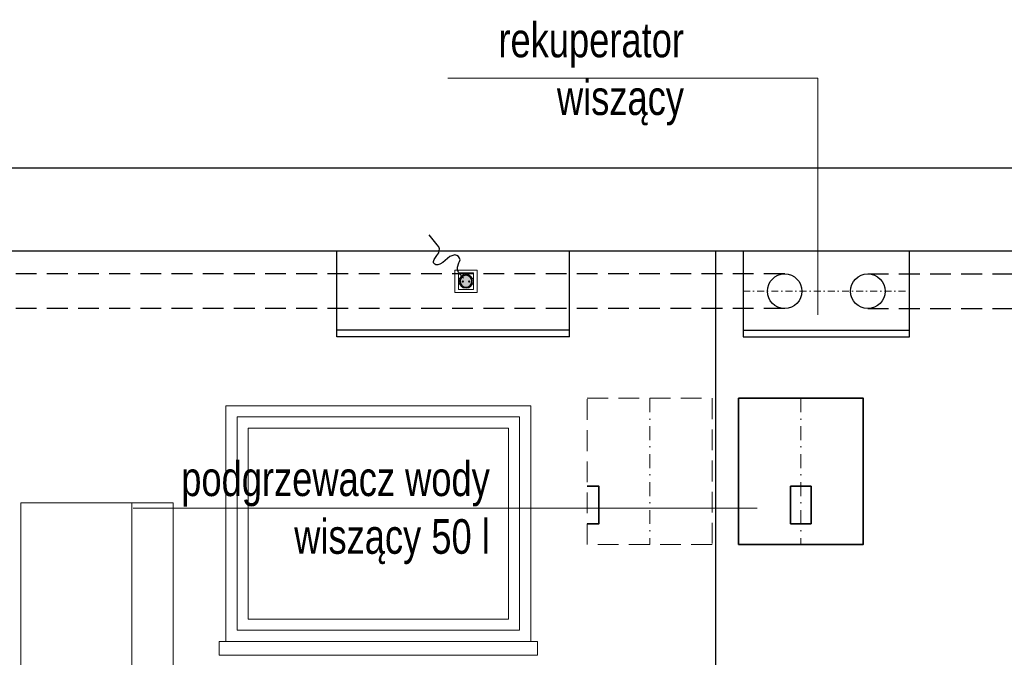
# Model space of a CAD drawing. Header units: inches. Extents: x 53216 to 117387, y -66787 to -22834.
# Tile 22 of 256: x 58113 to 58469, y -32041 to -31811. Entities that reach past the tile are written whole.
import ezdxf

# ---------------------------------------------------------------- set-up
doc = ezdxf.new("R2010")
doc.units = ezdxf.units.IN
doc.header["$MEASUREMENT"] = 0
doc.linetypes.add('DASHDOT', pattern=[1, 0.5, -0.25, 0, -0.25])
doc.linetypes.add('HIDDEN', pattern=[0.375, 0.25, -0.125])
doc.layers.get('0').update_dxf_attribs({"lineweight": 0})
for name, color, linetype, lineweight in [('## 08 Nawiew', 1, 'Continuous', 0), ('--inst.sanitarne', 6, 'Continuous', 35), ('p--elewacja cienka', 251, 'Continuous', 0), ('p--gniazdka', 1, 'Continuous', 0), ('p--ściana rozwinięcie', 251, 'Continuous', 25)]:
    doc.layers.add(name, color=color, linetype=linetype, lineweight=lineweight)
doc.layers.add('AA_KOMINY.W+_Nr_Pióra__152', color=7, linetype='Continuous', lineweight=5, true_color=0x40cfff)
doc.layers.add('E_LAMPY', color=240, linetype='Continuous')
doc.styles.add('1-50', font='arial.ttf', dxfattribs={"width": 0.75, "height": 12.5})

# ---------------------------------------------------------------- blocks, each defined once
blk = doc.blocks.new('SPLINE_10', base_point=(16648.9, -8782.5))
at = {"lineweight": 30, "true_color": 0xf50000}
h = blk.add_hatch(color=1, dxfattribs=at)
h.dxf.hatch_style = 1
h.paths.add_polyline_path([(16574.2, -8575.1, 1), (16553.8, -8575.1, 1)])
at = {"color": 1, "lineweight": 30, "true_color": 0xf50000}
blk.add_circle((16564, -8575.1), 10.2, dxfattribs=at)
at = {"layer": 'AA_KOMINY.W+_Nr_Pióra__152', "color": 1, "lineweight": 30, "true_color": 0xf50000, "flags": 128}
for points in [[(16568.7, -8507.5), (16563.9, -8503.2), (16562.5, -8499.8), (16562.1, -8495.2), (16562.1, -8473.3)], [(16568.6, -8524.7), (16574.3, -8524.7), (16580.1, -8523.8), (16583.2, -8522.5), (16586, -8520), (16586.5, -8518.3), (16586.6, -8515.2), (16585.6, -8513.2), (16582.5, -8511.6), (16574.1, -8509), (16568.7, -8507.5)], [(16553.6, -8542.9), (16550.6, -8541.8), (16548.2, -8540.1), (16547, -8537.4), (16547, -8533.9), (16547.8, -8530.7), (16549.9, -8527.6), (16558.3, -8524.7)], [(16558.3, -8524.7), (16568.6, -8524.7)], [(16564, -8568.5), (16564, -8555.3), (16563, -8551.7), (16561.9, -8549.8), (16559.8, -8547), (16553.6, -8542.9)]]:
    blk.add_lwpolyline(points, dxfattribs=at)

msp = doc.modelspace()

# ---------------------------------------------------------------- linework, layer by layer
at = {"layer": '## 08 Nawiew', "color": 5, "linetype": 'DASHDOT', "lineweight": 15, "ltscale": 5}
msp.add_line((58374.402, -31908.747), (58434.402, -31908.747), dxfattribs=at)
at = {"layer": '--inst.sanitarne'}
for p, q in [((58372.745, -32000.175), (58372.745, -31947.375)), ((58417.745, -32000.175), (58417.745, -31947.375))]:
    msp.add_line(p, q, dxfattribs=at)
at = {"layer": '--inst.sanitarne', "linetype": 'HIDDEN', "lineweight": 13, "ltscale": 30}
msp.add_lwpolyline([(58318.176, -31947.375), (58363.176, -31947.375), (58363.176, -32000.175), (58318.176, -32000.175)], close=True, dxfattribs=at)
at = {"layer": '--inst.sanitarne'}
for points in [[(58372.745, -31947.375), (58417.745, -31947.375), (58417.745, -32000.175), (58372.745, -32000.175)], [(58391.538, -31979.146), (58398.951, -31979.146), (58398.951, -31992.682), (58391.538, -31992.682)]]:
    msp.add_lwpolyline(points, close=True, dxfattribs=at)
msp.add_lwpolyline([(58318.176, -31979.146), (58322.388, -31979.146), (58322.388, -31992.682), (58318.176, -31992.682)], dxfattribs=at)
at = {"color": 192, "lineweight": 25}
for p, q in [((58227.752, -31925.147), (58227.752, -31894.147)), ((58311.752, -31925.147), (58311.752, -31894.147)), ((58374.402, -31894.147), (58374.402, -31925.147)), ((58374.402, -31894.147), (58434.402, -31894.147)), ((58434.402, -31925.147), (58434.402, -31894.147)), ((58311.752, -31922.855), (58227.752, -31922.855)), ((58311.752, -31925.147), (58227.752, -31925.147)), ((58311.752, -31925.147), (58227.752, -31925.147)), ((58374.402, -31922.855), (58434.402, -31922.855)), ((58374.402, -31925.147), (58434.402, -31925.147)), ((58374.402, -31925.147), (58434.402, -31925.147))]:
    msp.add_line(p, q, dxfattribs=at)
at = {"color": 192, "linetype": 'HIDDEN', "lineweight": 25, "ltscale": 30}
for p, q in [((58389.402, -31902.497), (58055.752, -31902.497)), ((58419.402, -31902.497), (58536.252, -31902.497)), ((58389.402, -31914.997), (58055.752, -31914.997)), ((58419.402, -31914.997), (58536.252, -31914.997))]:
    msp.add_line(p, q, dxfattribs=at)
at = {"linetype": 'DASHDOT', "ltscale": 10}
for p, q in [((58340.676, -31947.375), (58340.676, -32000.175)), ((58395.245, -31947.375), (58395.245, -32000.175))]:
    msp.add_line(p, q, dxfattribs=at)
at = {"linetype": 'Continuous', "ltscale": 8}
msp.add_line((58379.513, -31987.074), (58154.225, -31987.074), dxfattribs=at)
msp.add_lwpolyline([(58401.372, -31917.304), (58401.372, -31831.765), (58267.784, -31831.765)], dxfattribs=at)
at = {"color": 192, "lineweight": 25}
for centre in [(58389.402, -31908.747), (58419.402, -31908.747)]:
    msp.add_circle(centre, 6.25, dxfattribs=at)
at = {"layer": 'p--elewacja cienka', "lineweight": 5}
for points in [[(58187.752, -32035.147), (58297.752, -32035.147), (58297.752, -31950.147), (58187.752, -31950.147)], [(58191.752, -32031.147), (58293.752, -32031.147), (58293.752, -31954.147), (58191.752, -31954.147)], [(58195.752, -32027.147), (58289.752, -32027.147), (58289.752, -31958.147), (58195.752, -31958.147)], [(58113.752, -32185.147), (58153.752, -32185.147), (58153.752, -31985.147), (58113.752, -31985.147)], [(58113.752, -32185.147), (58168.752, -32185.147), (58168.752, -31985.147), (58113.752, -31985.147)], [(58185.252, -32040.147), (58300.252, -32040.147), (58300.252, -32035.147), (58185.252, -32035.147)]]:
    msp.add_lwpolyline(points, close=True, dxfattribs=at)
at = {"layer": 'p--gniazdka', "linetype": 'Continuous'}
for points in [[(58270.402, -31909.147), (58278.402, -31909.147), (58278.402, -31901.147), (58270.402, -31901.147)], [(58271.652, -31908.147), (58277.152, -31908.147), (58277.152, -31902.147), (58271.652, -31902.147)]]:
    msp.add_lwpolyline(points, close=True, dxfattribs=at)
for centre, radius in [((58274.402, -31905.147), 2.522), ((58273.269, -31905.259), 0.217), ((58275.536, -31905.259), 0.217)]:
    msp.add_circle(centre, radius, dxfattribs=at)
at = {"layer": 'p--ściana rozwinięcie', "lineweight": 30, "ltscale": 35}
for p, q in [((57885.403, -31864.147), (58843.402, -31864.147)), ((57935.152, -31894.147), (58793.652, -31894.147)), ((58364.402, -31894.147), (58364.402, -32185.147))]:
    msp.add_line(p, q, dxfattribs=at)

# ---------------------------------------------------------------- block references
at = {"layer": 'E_LAMPY', "linetype": 'Continuous', "xscale": -0.2100000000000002, "yscale": 0.2100000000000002, "zscale": 0.2100000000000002, "rotation": 39.62132203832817}
msp.add_blockref('SPLINE_10', (58288.434, -31950.052), dxfattribs=at)

# ---------------------------------------------------------------- texts
at = {"linetype": 'Continuous', "ltscale": 8, "char_height": 12.5, "width": 177.1707, "attachment_point": 3, "style": '1-50'}
for s, insert in [('rekuperator \\Pwiszący', (58353.052, -31811.781)), ('podgrzewacz wody\\Pwiszący 50 l', (58282.979, -31970.192))]:
    msp.add_mtext(s, dxfattribs=dict(at, insert=insert))

doc.saveas('drawing.dxf')
